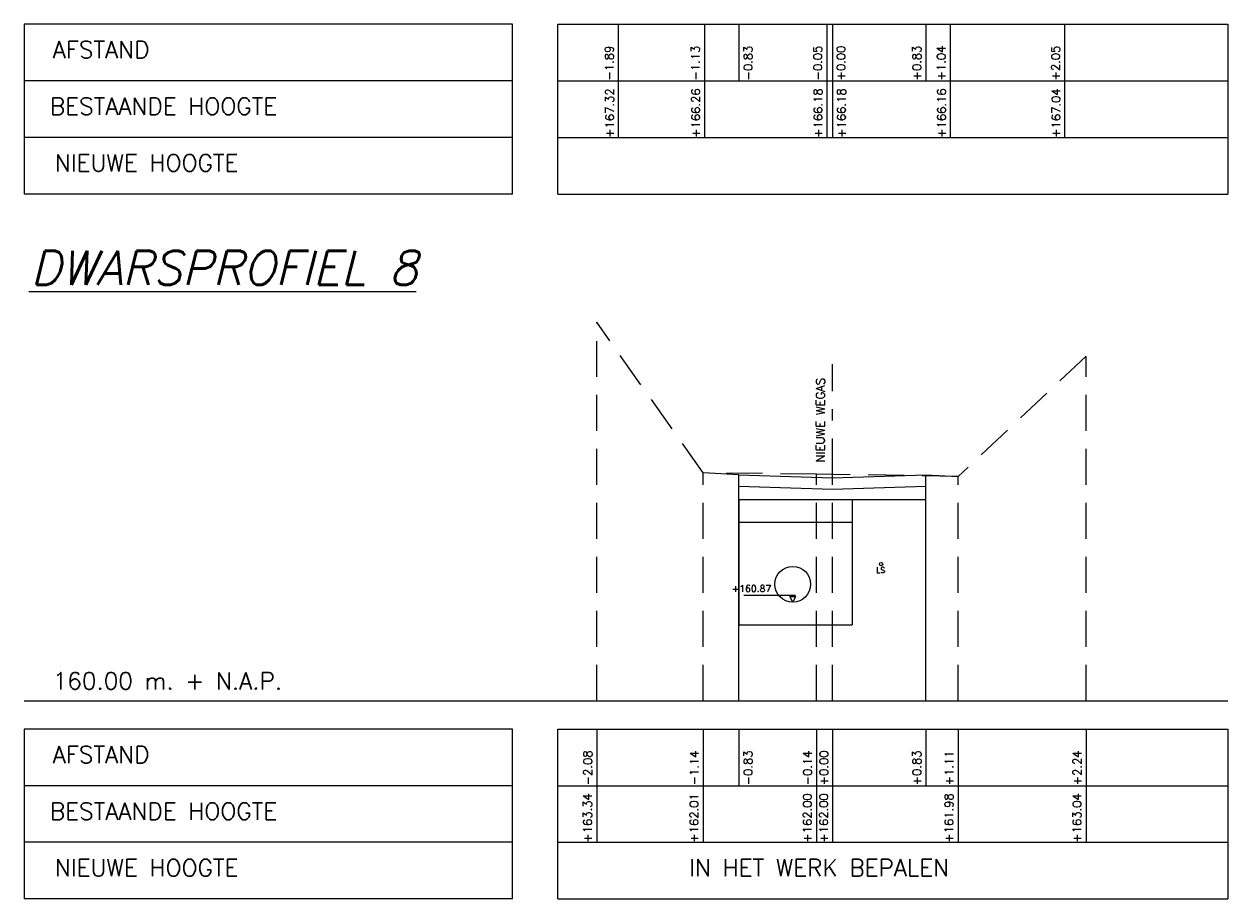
# Model space of a CAD drawing. Header units: metres. Extents: x -32 to 40, y -72 to 118.
# Tile 20 of 25: x -19 to -9, y 100 to 108. Entities that reach past the tile are written whole.
import ezdxf

# ---------------------------------------------------------------- set-up
doc = ezdxf.new("R2010")
doc.units = ezdxf.units.M
doc.linetypes.add('1-200 DASHDOT', pattern=[2.54, 1.27, -0.635, 0, -0.635])
doc.linetypes.add('1-200 HIDDEN', pattern=[0.9525, 0.635, -0.3175])
for name, color, linetype in [('PH-BEST-BEBOUWING', 1, 'Continuous'), ('PH-BESTAAND', 253, '1-200 HIDDEN'), ('PH-BESTAAND-K&L-KLIC', 12, 'Continuous'), ('PH-NIEUW-WEGAS', 2, '1-200 DASHDOT'), ('PH-ONTWERP-WATERBERGING', 6, 'Continuous'), ('PH100', 7, 'Continuous')]:
    doc.layers.add(name, color=color, linetype=linetype)
doc.styles.add('ROMANS', font='romans.shx')

msp = doc.modelspace()

# ---------------------------------------------------------------- linework, layer by layer
at = {"layer": 'PH-BESTAAND', "ltscale": 0.5}
for p, q in [((-14.157, 101.993), (-14.157, 105.333)), ((-13.217, 104.003), (-14.157, 105.333)), ((-9.837, 105.033), (-10.967, 103.973)), ((-9.837, 101.993), (-9.837, 105.033)), ((-13.217, 101.993), (-13.217, 104.003)), ((-12.217, 103.993), (-13.217, 104.003)), ((-12.217, 101.993), (-12.217, 103.993)), ((-10.967, 103.973), (-12.217, 103.993)), ((-12.077, 101.993), (-12.077, 103.991)), ((-10.967, 101.993), (-10.967, 103.973))]:
    msp.add_line(p, q, dxfattribs=at)
at = {"layer": 'PH-BESTAAND-K&L-KLIC'}
msp.add_circle((-11.647, 103.199), 0.015, dxfattribs=at)
at = {"layer": 'PH-NIEUW-WEGAS', "ltscale": 0.25}
msp.add_line((-12.077, 103.991), (-12.077, 104.963), dxfattribs=at)
at = {"layer": 'PH-ONTWERP-WATERBERGING'}
for p, q in [((-12.902, 103.986), (-13.217, 104.003)), ((-12.902, 101.993), (-12.902, 103.986)), ((-11.252, 101.993), (-11.252, 103.986)), ((-11.252, 103.986), (-10.967, 103.973)), ((-12.902, 103.768), (-12.902, 102.664)), ((-12.902, 103.768), (-11.252, 103.768)), ((-11.902, 103.768), (-11.902, 102.664)), ((-12.902, 103.57), (-11.902, 103.57)), ((-12.859, 102.926), (-12.402, 102.926)), ((-12.902, 102.664), (-11.902, 102.664))]:
    msp.add_line(p, q, dxfattribs=at)
for points in [[(-12.902, 103.986), (-12.077, 103.959), (-11.252, 103.986)], [(-12.902, 103.886), (-12.077, 103.859), (-11.252, 103.886)]]:
    msp.add_lwpolyline(points, dxfattribs=at)
msp.add_lwpolyline([(-12.452, 102.914), (-12.402, 102.914), (-12.427, 102.864)], close=True, dxfattribs=at)
msp.add_circle((-12.427, 103.021), 0.158, dxfattribs=at)
at = {"layer": 'PH100'}
for p, q in [((-14.902, 107.965), (-19.212, 107.965)), ((-19.212, 107.965), (-19.212, 106.465)), ((-14.902, 106.465), (-14.902, 107.965)), ((-14.502, 107.965), (-8.586, 107.965)), ((-14.502, 106.465), (-14.502, 107.965)), ((-13.967, 107.965), (-13.967, 106.965)), ((-13.207, 107.965), (-13.207, 106.965)), ((-12.902, 107.965), (-12.902, 107.465)), ((-12.127, 107.965), (-12.127, 106.965)), ((-12.077, 107.965), (-12.077, 106.965)), ((-11.252, 107.965), (-11.252, 107.465)), ((-11.037, 107.965), (-11.037, 106.965)), ((-10.027, 107.965), (-10.027, 106.965)), ((-8.586, 107.965), (-8.586, 106.465)), ((-14.902, 107.465), (-19.212, 107.465)), ((-14.502, 107.465), (-8.586, 107.465)), ((-14.902, 106.965), (-19.212, 106.965)), ((-14.502, 106.965), (-8.586, 106.965)), ((-14.902, 106.465), (-19.212, 106.465)), ((-14.502, 106.465), (-8.586, 106.465)), ((-14.902, 101.743), (-19.212, 101.743)), ((-19.212, 101.743), (-19.212, 100.243)), ((-14.902, 100.243), (-14.902, 101.743)), ((-14.502, 101.743), (-8.586, 101.743)), ((-14.502, 100.243), (-14.502, 101.743)), ((-14.157, 101.743), (-14.157, 100.743)), ((-13.217, 101.743), (-13.217, 100.743)), ((-12.902, 101.743), (-12.902, 101.243)), ((-12.217, 101.743), (-12.217, 100.743)), ((-12.077, 101.743), (-12.077, 100.743)), ((-11.252, 101.743), (-11.252, 101.243)), ((-10.967, 101.743), (-10.967, 100.743)), ((-9.837, 101.743), (-9.837, 100.743)), ((-8.586, 101.743), (-8.586, 100.243)), ((-14.902, 101.243), (-19.212, 101.243)), ((-14.502, 101.243), (-8.586, 101.243)), ((-14.902, 100.743), (-19.212, 100.743)), ((-14.502, 100.743), (-8.586, 100.743)), ((-14.902, 100.243), (-19.212, 100.243)), ((-14.502, 100.243), (-8.586, 100.243))]:
    msp.add_line(p, q, dxfattribs=at)
at = {"layer": 'PH100', "color": 5, "linetype": 'Continuous'}
msp.add_line((-19.212, 101.993), (-8.586, 101.993), dxfattribs=at)

# ---------------------------------------------------------------- texts
at = {"layer": 'PH-BEST-BEBOUWING', "color": 2, "insert": (-12.145, 104.097), "char_height": 0.075, "width": 1.8344, "attachment_point": 7, "rotation": 90, "style": 'ROMANS'}
msp.add_mtext('NIEUWE WEGAS', dxfattribs=at)
at = {"layer": 'PH-BESTAAND-K&L-KLIC', "lineweight": -3, "ltscale": 0.25, "insert": (-11.611, 103.171), "char_height": 0.05, "attachment_point": 3, "style": 'ROMANS'}
msp.add_mtext_dynamic_manual_height_columns('LS', width=0.49631, gutter_width=1, heights=[0], dxfattribs=at)
at = {"layer": 'PH-ONTWERP-WATERBERGING', "insert": (-12.617, 103.013), "char_height": 0.06, "attachment_point": 3, "style": 'ROMANS'}
msp.add_mtext_dynamic_manual_height_columns('+160.87', width=0.49631, gutter_width=1, heights=[0], dxfattribs=at)
at = {"layer": 'PH100', "color": 1, "linetype": 'Continuous', "style": 'ROMANS'}
for s, p in [('AFSTAND', (-18.96, 107.665)), ('BESTAANDE HOOGTE', (-18.984, 107.165)), ('NIEUWE HOOGTE', (-18.941, 106.665)), ('160.00 m. + N.A.P.', (-18.959, 102.093)), ('AFSTAND', (-18.96, 101.443)), ('BESTAANDE HOOGTE', (-18.984, 100.943)), ('NIEUWE HOOGTE', (-18.941, 100.443)), ('IN HET WERK BEPALEN', (-13.341, 100.443))]:
    msp.add_text(s, height=0.15, dxfattribs=at).set_placement(p)
at = {"layer": 'PH100', "color": 2, "linetype": 'Continuous', "style": 'ROMANS'}
for s, p in [('-1.89', (-14.009, 107.467)), ('-1.13', (-13.249, 107.467)), ('-0.83', (-12.784, 107.467)), ('-0.05', (-12.169, 107.467)), ('+0.00', (-11.964, 107.467)), ('+0.83', (-11.294, 107.467)), ('+1.04', (-11.079, 107.467)), ('+2.05', (-10.069, 107.467)), ('+0.00', (-12.115, 101.245)), ('+0.83', (-11.294, 101.245)), ('+1.11', (-11.009, 101.245)), ('+2.24', (-9.879, 101.245)), ('-2.08', (-14.199, 101.245)), ('-1.14', (-13.259, 101.245)), ('-0.83', (-12.784, 101.245)), ('-0.14', (-12.259, 101.245))]:
    msp.add_text(s, height=0.075, rotation=90, dxfattribs=at).set_placement(p)
at = {"layer": 'PH100', "color": 8, "linetype": 'Continuous', "style": 'ROMANS'}
for s, p in [('+167.32', (-14.006, 106.961)), ('+166.26', (-13.246, 106.961)), ('+166.18', (-12.166, 106.961)), ('+166.18', (-11.96, 106.961)), ('+166.16', (-11.076, 106.961)), ('+167.04', (-10.066, 106.961)), ('+163.34', (-14.201, 100.739)), ('+162.01', (-13.261, 100.739)), ('+162.00', (-12.261, 100.739)), ('+162.00', (-12.116, 100.739)), ('+161.98', (-11.011, 100.739)), ('+163.04', (-9.881, 100.739))]:
    msp.add_text(s, height=0.075, rotation=90, dxfattribs=at).set_placement(p)
at = {"layer": 'PH100', "color": 3, "linetype": 'Continuous', "style": 'ROMANS', "oblique": 14}
msp.add_text('%%UDWARSPROFIEL 8', height=0.3, dxfattribs=at).set_placement((-19.155, 105.665))

doc.saveas('drawing.dxf')
